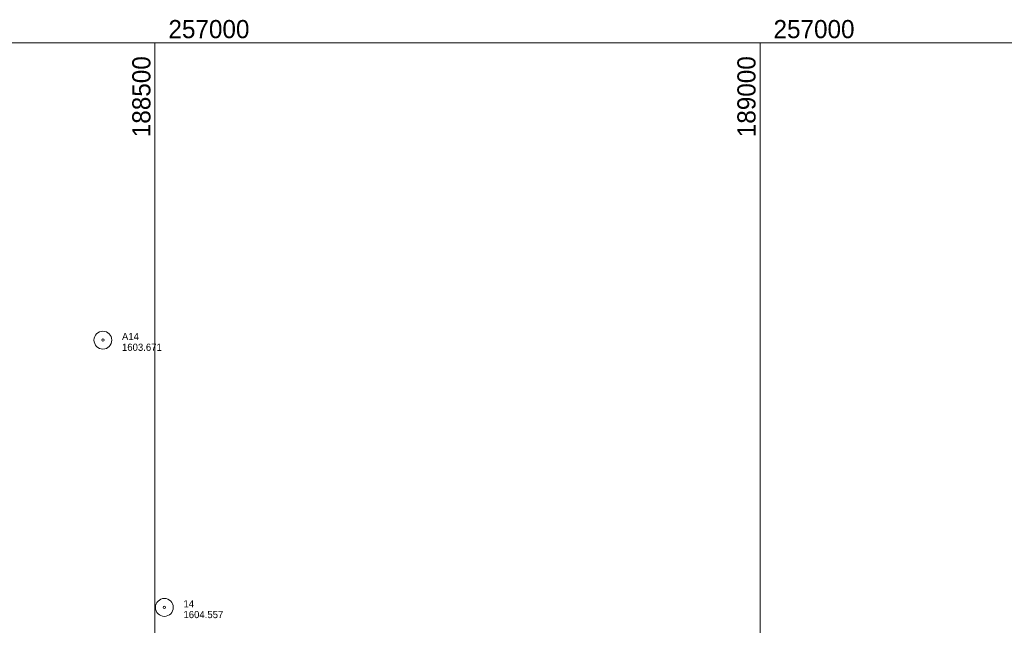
# Model space of a CAD drawing. Header units: feet. Extents: x 187981 to 190000, y 254469 to 257019.
# Tile 11 of 12: x 188388 to 189202, y 256519 to 257019. Entities that reach past the tile are written whole.
import ezdxf
from ezdxf.enums import TextEntityAlignment as Align

# ---------------------------------------------------------------- set-up
doc = ezdxf.new("R2010")
doc.units = ezdxf.units.FT
doc.header["$MEASUREMENT"] = 0
doc.layers.add('E_MAP_GridLines', color=251, linetype='Continuous', lineweight=0)
doc.layers.add('E_MAP_PassPoints', color=40, linetype='Continuous', lineweight=0)
doc.styles.add('Style-IGR_FONT_0', font='IGR_FONT_0.shx')

# ---------------------------------------------------------------- blocks, each defined once
blk = doc.blocks.new('PP')
at = {"layer": 'E_MAP_PassPoints', "color": 40, "linetype": 'Continuous', "lineweight": 0}
for radius in [2.25, 0.288]:
    blk.add_circle((0, 0), radius, dxfattribs=at)

msp = doc.modelspace()

# ---------------------------------------------------------------- linework, layer by layer
at = {"layer": 'E_MAP_GridLines', "color": 161, "linetype": 'Continuous', "lineweight": 0}
for p, q in [((188000, 257000), (190000, 257000)), ((188500, 254500), (188500, 257000)), ((189000, 254500), (189000, 257000))]:
    msp.add_line(p, q, dxfattribs=at)

# ---------------------------------------------------------------- block references
at = {"layer": 'E_MAP_PassPoints', "color": 40, "linetype": 'Continuous', "lineweight": 0, "xscale": 3.280831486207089, "yscale": 3.280831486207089, "zscale": 3.280831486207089}
for p in [(188456.99, 256754.26), (188507.8, 256533.41)]:
    msp.add_blockref('PP', p, dxfattribs=at)

# ---------------------------------------------------------------- texts
at = {"layer": 'E_MAP_GridLines', "color": 161, "linetype": 'Continuous', "lineweight": 0, "style": 'Style-IGR_FONT_0'}
for p in [(188500, 257003.75), (189000, 257003.75)]:
    msp.add_text('  257000  ', height=15, dxfattribs=at).set_placement(p)
for s, p in [('  188500  ', (188496.25, 257000)), ('  189000  ', (188996.25, 257000))]:
    msp.add_text(s, height=15, rotation=90, dxfattribs=at).set_placement(p, align=Align.RIGHT)
at = {"layer": 'E_MAP_PassPoints', "color": 40, "linetype": 'Continuous', "lineweight": 0, "style": 'Style-IGR_FONT_0'}
for s, p in [('A14', (188472.74, 256754.26)), ('1603.671', (188472.74, 256745.4)), ('14', (188523.54, 256533.41)), ('1604.557', (188523.54, 256524.55))]:
    msp.add_text(s, height=5.905, dxfattribs=at).set_placement(p)

doc.saveas('drawing.dxf')
